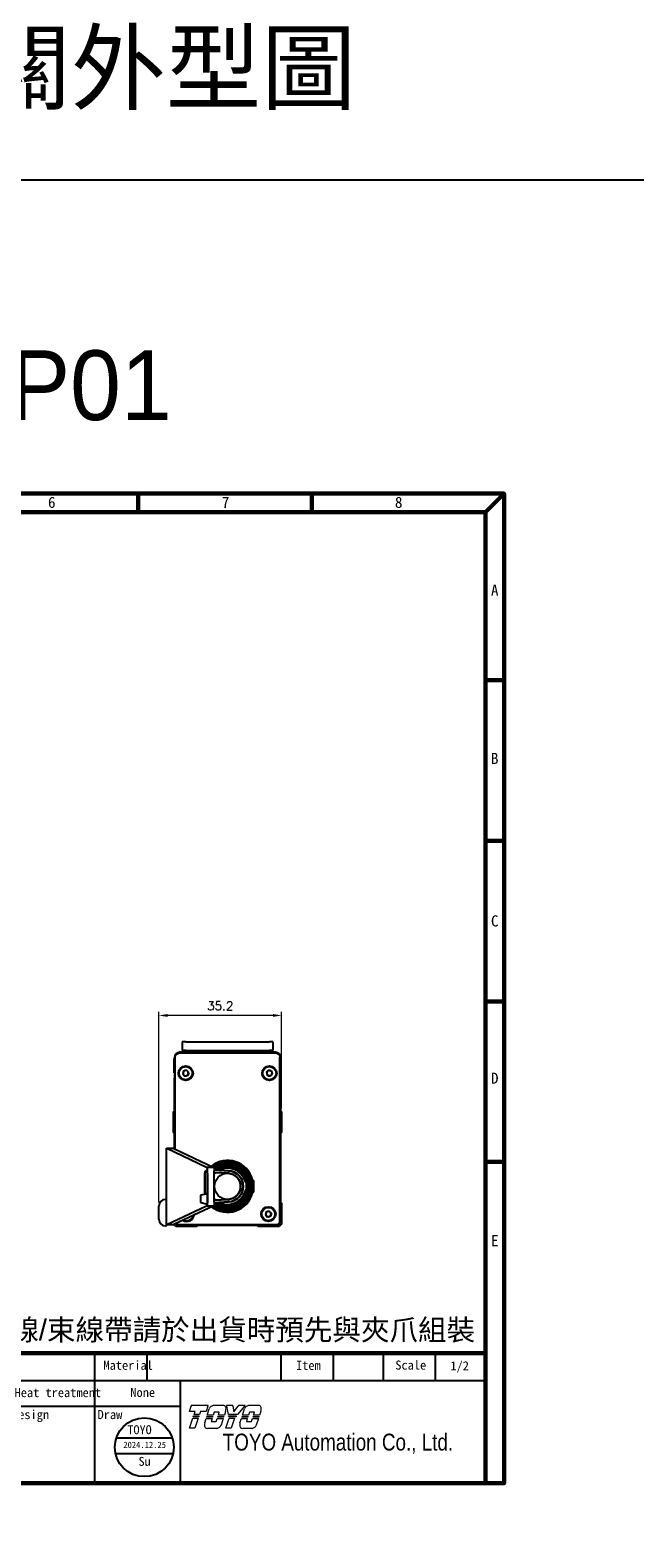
# Model space of a CAD drawing. Header units: inches. Extents: x 0 to 5655, y -2263 to 1330.
# Tile 221 of 231: x 4981 to 5154, y 124 to 556. Entities that reach past the tile are written whole.
import ezdxf
from ezdxf.enums import TextEntityAlignment as Align

# ---------------------------------------------------------------- set-up
doc = ezdxf.new("R2010")
doc.units = ezdxf.units.IN
doc.header["$MEASUREMENT"] = 0
doc.linetypes.add('SLD-實線', pattern=[0])
for name, color, linetype, lineweight in [('AM_0', 7, 'Continuous', 30), ('AM_5', 3, 'Continuous', 15), ('可見 (ISO)', 7, 'Continuous', 25)]:
    doc.layers.add(name, color=color, linetype=linetype, lineweight=lineweight)
doc.layers.add('BORDER', color=7, linetype='Continuous')
doc.layers.add('圖框', color=7, linetype='SLD-實線')
doc.styles.add('SEACAD_arial_ttf', font='arial.ttf', dxfattribs={"height": 0.2})
doc.styles.get("Standard").update_dxf_attribs({"font": 'arial.ttf'})
doc.styles.add('尺寸標註', font='romans.shx', dxfattribs={"bigfont": 'CHINESET.SHX'})
doc.styles.add('標題欄', font='txt')
doc.dimstyles.new('CNS1$0', dxfattribs={"dimtxt": 2.5, "dimasz": 2.5, "dimexe": 1, "dimexo": 1, "dimgap": 1.5, "dimtad": 1, "dimtoh": 1, "dimdec": 1, "dimdsep": 46, "dimtxsty": '尺寸標註', "dimcen": 0, "dimclrd": 2, "dimclre": 2, "dimclrt": 1, "dimadec": 0, "dimazin": 2, "dimtp": 0.1, "dimtm": 0.1, "dimtfac": 0.71, "dimtdec": 1, "dimtmove": 0, "dimatfit": 0, "dimfxl": 0, "dimlwd": 13, "dimlwe": 13, "dimarcsym": 0})

# ---------------------------------------------------------------- blocks, each defined once
blk = doc.blocks.new('A4-英文圖框-橫式')
at = {"layer": 'BORDER', "color": 123, "linetype": 'Continuous', "lineweight": 60, "ltscale": 25.4}
for p, q in [((2201.45, 183.5), (2201.45, 188.79)), ((2251.2, 183.5), (2251.2, 188.79)), ((2300.95, 183.5), (2300.95, 188.79)), ((2350.7, 183.5), (2350.7, 188.79)), ((2400.45, 183.5), (2400.45, 188.79)), ((2450.2, 183.5), (2450.2, 188.79)), ((2499.95, 183.5), (2499.95, 188.79)), ((2549.79, 183.5), (2555.09, 188.79)), ((2151.7, 183.5), (2549.79, 183.5)), ((2549.79, 183.5), (2549.79, -95.06)), ((2549.79, 135.31), (2555.09, 135.31)), ((2549.79, 89.23), (2555.09, 89.23)), ((2549.79, 43.16), (2555.09, 43.16)), ((2549.79, -2.91), (2555.09, -2.91)), ((2151.7, -57.78), (2549.79, -57.78))]:
    blk.add_line(p, q, dxfattribs=at)
at = {"layer": 'BORDER', "color": 60, "linetype": 'Continuous', "ltscale": 25.4}
for p, q in [((2166.7, -65.63), (2166.7, -57.78)), ((2255, -65.63), (2255, -57.78)), ((2275.1, -65.63), (2275.1, -57.78)), ((2364.21, -57.78), (2364.21, -95.06)), ((2388.73, -65.63), (2388.73, -57.78)), ((2437.78, -65.63), (2437.78, -57.78)), ((2452.78, -65.63), (2452.78, -57.78)), ((2491.17, -65.63), (2491.17, -57.78)), ((2506.17, -65.63), (2506.17, -57.78)), ((2520.48, -65.63), (2520.48, -57.78)), ((2535.48, -65.63), (2535.48, -57.78)), ((2151.7, -65.63), (2549.79, -65.63)), ((2155.17, -67.6), (2153.51, -70.48)), ((2155.17, -67.6), (2156.84, -70.48)), ((2158.28, -65.63), (2158.28, -95.06)), ((2220.31, -65.63), (2220.31, -95.06)), ((2236.88, -65.63), (2236.88, -95.06)), ((2255, -65.63), (2255, -95.06)), ((2278.15, -65.63), (2278.15, -72.99)), ((2291.22, -65.63), (2291.22, -80.35)), ((2305.82, -65.63), (2305.82, -72.99)), ((2315.82, -65.63), (2315.82, -72.99)), ((2325.82, -65.63), (2325.82, -72.99)), ((2335.82, -65.63), (2335.82, -72.99)), ((2345.82, -65.63), (2345.82, -72.99)), ((2355.82, -65.63), (2355.82, -72.99)), ((2364.21, -65.63), (2364.21, -95.06)), ((2364.22, -65.63), (2364.22, -72.99)), ((2364.22, -65.63), (2364.22, -72.99)), ((2388.73, -95.06), (2388.73, -65.63)), ((2413.26, -95.06), (2413.26, -65.63)), ((2437.78, -95.06), (2437.78, -65.63)), ((2462.31, -95.06), (2462.31, -65.63)), ((2151.7, -72.99), (2364.21, -72.99)), ((2153.51, -70.48), (2156.84, -70.48)), ((2266.98, -72.99), (2266.98, -80.35)), ((2315.96, -72.99), (2315.96, -80.35)), ((2328.19, -72.99), (2328.19, -80.35)), ((2364.21, -72.99), (2462.31, -72.99)), ((2151.7, -80.35), (2364.21, -80.35)), ((2264.44, -80.35), (2264.44, -87.7)), ((2315.96, -80.35), (2315.96, -87.7)), ((2328.19, -80.35), (2328.19, -87.7)), ((2364.21, -80.35), (2388.73, -80.35)), ((2151.7, -87.7), (2364.21, -87.7)), ((2264.44, -87.7), (2264.44, -95.06)), ((2321.74, -87.7), (2321.74, -95.06)), ((2332.11, -87.7), (2332.11, -95.06)), ((2364.21, -95.06), (2549.79, -95.06))]:
    blk.add_line(p, q, dxfattribs=at)
at = {"layer": 'BORDER', "color": 2, "linetype": 'Continuous', "ltscale": 25.4}
for p, q in [((2313.17, -67.68), (2310.88, -71.65)), ((2323.06, -67.68), (2320.77, -71.65)), ((2332.82, -67.68), (2330.53, -71.65)), ((2342.95, -67.68), (2340.66, -71.65)), ((2353.07, -67.68), (2350.78, -71.65)), ((2296.65, -71.76), (2295.82, -70.33)), ((2295.82, -70.33), (2297.47, -70.33)), ((2297.47, -70.33), (2296.65, -71.76)), ((2298.3, -71.76), (2297.47, -70.33)), ((2297.47, -70.33), (2299.12, -70.33)), ((2299.12, -70.33), (2298.3, -71.76)), ((2299.94, -71.76), (2299.12, -70.33)), ((2299.12, -70.33), (2300.77, -70.33)), ((2300.77, -70.33), (2299.94, -71.76)), ((2310.88, -71.65), (2310.05, -70.22)), ((2310.05, -70.22), (2311.7, -70.22)), ((2320.77, -71.65), (2319.94, -70.22)), ((2319.94, -70.22), (2321.59, -70.22)), ((2330.53, -71.65), (2329.7, -70.22)), ((2329.7, -70.22), (2331.35, -70.22)), ((2340.66, -71.65), (2339.84, -70.22)), ((2339.84, -70.22), (2341.48, -70.22)), ((2350.78, -71.65), (2349.96, -70.22)), ((2349.96, -70.22), (2351.61, -70.22)), ((2311.98, -79.13), (2311.16, -77.71)), ((2311.16, -77.71), (2312.8, -77.71)), ((2314.27, -75.17), (2311.98, -79.13))]:
    blk.add_line(p, q, dxfattribs=at)
at = {"layer": 'BORDER', "color": 4, "linetype": 'Continuous', "ltscale": 25.4}
for p, q in [((2374.82, -77.12), (2368.6, -77.12)), ((2371.71, -74.01), (2371.71, -80.23)), ((2375.39, -77.12), (2384.51, -77.12))]:
    blk.add_line(p, q, dxfattribs=at)
at = {"layer": 'BORDER', "color": 7, "linetype": 'Continuous', "ltscale": 25.4}
for p, q in [((2376.83, -76.06), (2383.16, -74.99)), ((2376.83, -76.06), (2376.83, -78.37)), ((2383.16, -74.99), (2383.16, -79.24)), ((2376.83, -78.37), (2383.16, -79.24))]:
    blk.add_line(p, q, dxfattribs=at)
at = {"layer": 'BORDER', "color": 123, "linetype": 'Continuous', "ltscale": 25.4}
for p, q in [((2145.01, -85.54), (2145.01, -95.06)), ((2145.01, -95.06), (2147.66, -95.06))]:
    blk.add_line(p, q, dxfattribs=at)
at = {"layer": 'BORDER', "color": 123, "linetype": 'Continuous', "lineweight": 60, "ltscale": 25.4}
blk.add_lwpolyline([(2151.7, 188.79), (2555.09, 188.79), (2555.09, -95.06), (2151.7, -95.06)], close=True, dxfattribs=at)
at = {"layer": 'BORDER', "color": 7, "linetype": 'Continuous', "ltscale": 25.4}
for radius in [2.13, 1.26]:
    blk.add_circle((2371.71, -77.12), radius, dxfattribs=at)
at = {"layer": 'BORDER', "color": 2, "linetype": 'Continuous', "ltscale": 25.4}
for centre, start, end in [((2359.2, -70.55), 39.8056, 162.5792), ((2361.14, -68.94), 219.8056, 342.5792)]:
    blk.add_arc(centre, 1.26, start, end, dxfattribs=at)
at = {"layer": '可見 (ISO)', "lineweight": 5}
for p, q in [((2464.86, -74.45), (2465.34, -72.94)), ((2465.42, -72.7), (2465.34, -72.94)), ((2465.42, -72.7), (2470.26, -72.7)), ((2470.18, -72.94), (2469.69, -74.45)), ((2470.18, -72.94), (2470.26, -72.7)), ((2471.8, -72.7), (2474.55, -72.7)), ((2475.55, -72.7), (2475.59, -72.94)), ((2475.55, -72.7), (2477.31, -72.7)), ((2476.04, -75.35), (2475.59, -72.94)), ((2477.34, -72.94), (2477.31, -72.7)), ((2477.34, -72.94), (2477.59, -74.57)), ((2477.59, -74.57), (2478.86, -72.94)), ((2480.66, -72.94), (2478.67, -75.35)), ((2479.05, -72.7), (2478.86, -72.94)), ((2479.05, -72.7), (2480.86, -72.7)), ((2480.66, -72.94), (2480.86, -72.7)), ((2481.92, -72.7), (2484.68, -72.7)), ((2466.49, -74.45), (2464.86, -74.45)), ((2464.9, -79.28), (2465.84, -76.38)), ((2465.84, -76.38), (2467.4, -76.38)), ((2465.99, -75.96), (2466.06, -75.75)), ((2467.55, -75.96), (2465.99, -75.96)), ((2466.06, -75.75), (2467.62, -75.75)), ((2466.2, -75.35), (2466.49, -74.45)), ((2467.77, -75.35), (2466.2, -75.35)), ((2467.4, -76.38), (2466.47, -79.28)), ((2467.62, -75.75), (2467.55, -75.96)), ((2468.06, -74.45), (2467.77, -75.35)), ((2469.69, -74.45), (2468.06, -74.45)), ((2469.25, -77.77), (2469.66, -76.5)), ((2469.66, -76.5), (2471.36, -76.5)), ((2469.79, -76.08), (2469.86, -75.88)), ((2471.49, -76.08), (2469.79, -76.08)), ((2469.86, -75.88), (2471.56, -75.88)), ((2469.97, -75.48), (2470.53, -73.73)), ((2471.69, -75.48), (2469.97, -75.48)), ((2471.36, -76.5), (2471.09, -77.31)), ((2471.09, -77.31), (2472.57, -77.31)), ((2471.56, -75.88), (2471.49, -76.08)), ((2471.95, -74.66), (2471.69, -75.48)), ((2473.43, -74.66), (2471.95, -74.66)), ((2472.57, -77.31), (2472.83, -76.5)), ((2472.83, -76.5), (2474.53, -76.5)), ((2472.99, -76.08), (2473.06, -75.88)), ((2474.69, -76.08), (2472.99, -76.08)), ((2473.06, -75.88), (2474.76, -75.88)), ((2473.17, -75.48), (2473.43, -74.66)), ((2474.89, -75.48), (2473.17, -75.48)), ((2474.53, -76.5), (2473.94, -78.35)), ((2474.76, -75.88), (2474.69, -76.08)), ((2475.2, -74.5), (2474.89, -75.48)), ((2475.3, -79.28), (2476.23, -76.38)), ((2478.67, -75.35), (2476.04, -75.35)), ((2476.16, -75.96), (2476.12, -75.75)), ((2476.12, -75.75), (2478.35, -75.75)), ((2478.18, -75.96), (2476.16, -75.96)), ((2476.23, -76.38), (2477.8, -76.38)), ((2477.8, -76.38), (2476.87, -79.28)), ((2478.35, -75.75), (2478.18, -75.96)), ((2479.37, -77.77), (2479.78, -76.5)), ((2479.78, -76.5), (2481.48, -76.5)), ((2479.92, -76.08), (2479.98, -75.88)), ((2481.61, -76.08), (2479.92, -76.08)), ((2479.98, -75.88), (2481.68, -75.88)), ((2480.09, -75.48), (2480.65, -73.73)), ((2481.81, -75.48), (2480.09, -75.48)), ((2481.48, -76.5), (2481.22, -77.31)), ((2481.22, -77.31), (2482.69, -77.31)), ((2481.68, -75.88), (2481.61, -76.08)), ((2482.08, -74.66), (2481.81, -75.48)), ((2483.55, -74.66), (2482.08, -74.66)), ((2482.69, -77.31), (2482.95, -76.5)), ((2482.95, -76.5), (2484.65, -76.5)), ((2483.11, -76.08), (2483.18, -75.88)), ((2484.81, -76.08), (2483.11, -76.08)), ((2483.18, -75.88), (2484.88, -75.88)), ((2483.29, -75.48), (2483.55, -74.66)), ((2485.01, -75.48), (2483.29, -75.48)), ((2484.65, -76.5), (2484.06, -78.35)), ((2484.88, -75.88), (2484.81, -76.08)), ((2485.33, -74.5), (2485.01, -75.48)), ((2466.47, -79.28), (2464.9, -79.28)), ((2472.78, -79.33), (2470.03, -79.33)), ((2476.87, -79.28), (2475.3, -79.28)), ((2482.91, -79.33), (2480.15, -79.33))]:
    blk.add_line(p, q, dxfattribs=at)
for centre, radius, start, end in [((2471.99, -74.24), 1.55, 123.3001, 160.8894), ((2474.52, -73.55), 0.85, 349.7215, 45.5037), ((2482.12, -74.24), 1.55, 123.3001, 160.8894), ((2484.64, -73.55), 0.85, 349.7215, 45.5037), ((2474.81, -78.7), 5.64, 170.4732, 176.6243), ((2469.75, -73.08), 5.64, 345.4024, 353.6243), ((2484.93, -78.7), 5.64, 170.4732, 176.6243), ((2479.87, -73.08), 5.64, 345.4024, 353.6243), ((2470.02, -78.48), 0.85, 172.7215, 270.3361), ((2472.48, -77.8), 1.55, 281.1769, 339.4117), ((2480.15, -78.48), 0.85, 172.7215, 270.3361), ((2482.61, -77.8), 1.55, 281.1769, 339.4117)]:
    blk.add_arc(centre, radius, start, end, dxfattribs=at)
for points, knots in [([(2471.14, -72.94), (2471.22, -72.89), (2471.31, -72.84), (2471.53, -72.75), (2471.66, -72.72), (2471.8, -72.7)], [0.7632588, 0.7632588, 0.7632588, 0.7632588, 0.8183582, 0.8183582, 0.8969132, 0.8969132, 0.8969132, 0.8969132]), ([(2475.11, -72.94), (2475.04, -72.87), (2474.94, -72.81), (2474.75, -72.73), (2474.65, -72.71), (2474.55, -72.7)], [0.3846511, 0.3846511, 0.3846511, 0.3846511, 0.4469665, 0.4469665, 0.5029651, 0.5029651, 0.5029651, 0.5029651]), ([(2481.26, -72.94), (2481.34, -72.89), (2481.43, -72.84), (2481.65, -72.75), (2481.79, -72.72), (2481.92, -72.7)], [0.7632591, 0.7632591, 0.7632591, 0.7632591, 0.8183584, 0.8183584, 0.8969135, 0.8969135, 0.8969135, 0.8969135]), ([(2485.23, -72.94), (2485.16, -72.87), (2485.06, -72.81), (2484.87, -72.73), (2484.77, -72.71), (2484.68, -72.7)], [0.3846512, 0.3846512, 0.3846512, 0.3846512, 0.4469719, 0.4469719, 0.5029651, 0.5029651, 0.5029651, 0.5029651])]:
    blk.add_open_spline(points, degree=3, knots=knots, dxfattribs=at)
at = {"color": 60, "style": '標題欄'}
for s, p in [('1', (2175.64, 184.72)), ('2', (2225.41, 184.72)), ('3', (2275.22, 184.72)), ('4', (2324.76, 184.72)), ('5', (2374.61, 184.72)), ('6', (2424.32, 184.72)), ('7', (2474.15, 184.72)), ('8', (2523.79, 184.72)), ('A', (2551.33, 159.51)), ('B', (2551.33, 111.26)), ('C', (2551.33, 64.66)), ('D', (2551.33, 19.54)), ('E', (2551.33, -27.06))]:
    blk.add_text(s, height=3.18, dxfattribs=at).set_placement(p)
at = {"color": 3, "style": '標題欄'}
for s, p in [('7', (2474.15, 184.72)), ('A', (2551.33, 159.51)), ('B', (2551.33, 111.26)), ('C', (2551.33, 64.66)), ('D', (2551.33, 19.54)), ('E', (2551.33, -27.06))]:
    blk.add_text(s, height=3.18, dxfattribs=at).set_placement(p)
at = {"layer": 'BORDER', "color": 7, "linetype": 'Continuous', "ltscale": 25.4, "style": 'SEACAD_arial_ttf', "width": 0.8}
blk.add_text('TOYO Automation Co., Ltd.', height=4.8353, dxfattribs=at).set_placement((2474.42, -80.83), align=Align.TOP_LEFT)
at = {"layer": '圖框', "style": '標題欄'}
for s, height, p in [('Product', 2.605, (2153.34, -59.85)), ('Specification', 2.6053, (2255.83, -60.09)), ('Part number', 2.6053, (2368.46, -59.91)), (' Material', 2.605, (2438.46, -59.91)), ('Item', 2.605, (2495.44, -59.94)), ('Scale', 2.605, (2523.91, -59.86)), ('Modification', 2.6053, (2178.41, -67.5)), ('Date', 2.605, (2224.93, -67.39)), ('Modified by', 2.6053, (2236.78, -67.84)), ('Unmarked', 1.824, (2256.11, -66.79)), ('Surface', 1.377, (2278.84, -66.96)), ('G', 1.82, (2297.75, -67.35)), ('0.8', 1.824, (2308.88, -67.24)), ('1.2', 1.824, (2318.77, -67.24)), ('1.6', 1.824, (2328.53, -67.24)), ('3.2', 1.824, (2338.81, -67.24)), ('6.3', 1.824, (2348.61, -67.24)), ('Surface', 2.605, (2368.64, -66.07)), ('Heat treatment', 2.6053, (2414.74, -67.75)), ('General tolerance：', 1.8237, (2256.11, -70.24)), ('Roughness(Ra)', 1.377, (2278.84, -69.44)), ('treatment', 2.605, (2368.64, -69.6)), ('1', 2.61, (2154.01, -74.74)), ('standards', 1.824, (2255.52, -77.01)), ('Common', 1.824, (2255.52, -73.98)), ('Unmarked corner rounding: R0.5', 1.2273, (2267.85, -77.03)), ('Unmarked chamfer :C0.5', 1.2273, (2267.87, -74.6)), ('surface roughness :', 1.5965, (2291.45, -76.81)), ('Unmarked', 1.596, (2291.45, -74.18)), ('6.3', 1.824, (2310.42, -74.74)), ('parts', 1.824, (2317.04, -77.12)), ('Processed', 1.824, (2317.04, -74.04)), ('Vernier tolerance  300 lower %%P0.1', 1.8237, (2329.1, -74.41)), ('300~600%%P 0.15  600~1000%%P 0.2', 1.8237, (2329.1, -77.45)), ('Audit', 2.605, (2389.49, -74.05)), ('Design', 2.605, (2414.01, -74.05)), ('Draw', 2.605, (2438.54, -74.05)), ('Stamping', 1.614, (2255.3, -82.23)), ('Vernier tolerance 6 lower %%P0.3  6~30%%P0.5  30~120%%P0.8', 1.6062, (2265.15, -82.07)), ('Stamping part', 1.4514, (2316.36, -81.99)), ('Vernier tolerance  t=0.6~5%%P0.1', 1.8237, (2328.96, -81.48)), ('2', 2.61, (2154.01, -83.35)), (' part', 1.614, (2256.6, -84.6)), ('120~400%%P1.2  400~1000%%P2  1000~2000%%P3', 1.6062, (2265, -84.87)), ('laser cutting', 1.4514, (2316.61, -84.12)), ('t=6~10%%P0.15 t=10 up %%P0.2', 1.8237, (2328.87, -84.76)), ('Unit : mm', 2.605, (2368.45, -85.94)), ('3', 2.61, (2154.01, -90.71)), ('Aluminum', 1.39, (2255.52, -89.35)), ('Vernier tolerance 10 lower %%P0.2  10~25%%P0.25  25~38%%P0.3', 1.7169, (2265.25, -89.01)), ('Welding', 1.824, (2322.95, -89.17)), ('Vernier tolerance 300 lower %%P0.5  ', 1.6654, (2333.05, -89.26)), ('extrusion', 1.39, (2255.52, -91.81)), ('38~50%%P0.5  50~100%%P0.6  100~180%%P0.8  180 up %%P1.0', 1.7169, (2265.25, -91.86)), ('parts', 1.824, (2322.95, -92.06)), ('300~600%%P0.7   600~1000%%P1.0', 1.6654, (2333.19, -91.93))]:
    blk.add_text(s, height=height, dxfattribs=at).set_placement(p, align=Align.TOP_LEFT)
blk = doc.blocks.new('*D759')
at = {"layer": 'AM_5', "color": 2, "lineweight": 13}
for p, q in [((5017.51, 219.82), (5017.51, 274.48)), ((5050.21, 273.48), (5020.01, 273.48)), ((5052.71, 246.87), (5052.71, 274.48))]:
    blk.add_line(p, q, dxfattribs=at)
at = {"layer": 'AM_5', "color": 2}
for points in [[(5020.01, 273.9), (5020.01, 273.07), (5017.51, 273.48)], [(5050.21, 273.9), (5050.21, 273.07), (5052.71, 273.48)]]:
    blk.add_solid(points, dxfattribs=at)
at = {"layer": 'Defpoints', "color": 0}
for p in [(5017.51, 273.48), (5052.71, 245.87), (5017.51, 218.82)]:
    blk.add_point(p, dxfattribs=at)
at = {"layer": 'AM_5', "color": 1, "insert": (5035.11, 276.23), "char_height": 2.5, "attachment_point": 5, "style": '尺寸標註'}
blk.add_mtext('35.2', dxfattribs=at)

msp = doc.modelspace()

# ---------------------------------------------------------------- linework, layer by layer
for p, q in [((5029.413, 221.691), (5029.413, 220.091)), ((5029.654, 221.985), (5031.054, 222.33)), ((5031.413, 222.036), (5031.413, 219.746)), ((5031.413, 221.993), (5031.413, 219.789)), ((5029.629, 219.803), (5031.029, 219.458))]:
    msp.add_line(p, q)
at = {"color": 1}
for p, q in [((5005.359, 152.316), (5021.329, 152.316)), ((5005.105, 147.855), (5021.583, 147.855))]:
    msp.add_line(p, q, dxfattribs=at)
at = {"color": 2}
msp.add_lwpolyline([(4653.092, 513.153), (5654.873, 513.153), (5654.873, -1252.268), (4653.092, -1252.268)], close=True, dxfattribs=at)
at = {"color": 1}
msp.add_circle((5013.344, 149.624), 8.427, dxfattribs=at)
for centre, start, end in [((5029.713, 221.691), 101.30993, 180), ((5031.113, 222.036), 0, 101.30993), ((5029.713, 220.091), 180, 253.67936), ((5031.113, 219.746), 253.67936, 0)]:
    msp.add_arc(centre, 0.3, start, end)
at = {"layer": 'AM_0'}
for p, q in [((5030.694, 222.241), (5030.694, 228.166)), ((5031.414, 220.766), (5031.414, 228.166)), ((5033.421, 229.179), (5033.413, 229.179)), ((5037.436, 228.209), (5033.417, 228.461)), ((5037.481, 228.927), (5033.439, 229.178)), ((5033.413, 220.473), (5037.438, 220.723)), ((5031.413, 220.466), (5031.414, 220.466)), ((5031.414, 219.746), (5031.413, 219.746)), ((5033.457, 219.754), (5037.483, 220.005))]:
    msp.add_line(p, q, dxfattribs=at)
for centre, radius, start, end in [((5031.714, 228.166), 1.02, 107.10464, 180), ((5033.398, 228.161), 0.3, 86.43146, 87.07995), ((5033.421, 228.879), 0.3, 86.46463, 89.91868), ((5037.205, 224.466), 3.75, 273.56049, 86.46463), ((5037.205, 224.466), 4.47, 273.56049, 86.46463), ((5033.363, 220.058), 0.318, 279.0694, 287.16259)]:
    msp.add_arc(centre, radius, start, end, dxfattribs=at)
at = {"layer": '可見 (ISO)'}
for p, q in [((5024.205, 265.916), (5024.205, 263.416)), ((5025.205, 265.916), (5024.205, 265.916)), ((5025.205, 265.916), (5049.205, 265.916)), ((5050.205, 265.916), (5049.205, 265.916)), ((5050.205, 265.916), (5050.205, 263.416)), ((5021.805, 260.816), (5021.805, 257.016)), ((5022.005, 260.816), (5021.805, 260.816)), ((5022.005, 257.416), (5022.005, 261.416)), ((5022.188, 235.154), (5022.188, 261.483)), ((5050.905, 262.916), (5023.505, 262.916)), ((5025.205, 263.416), (5024.205, 263.416)), ((5025.205, 263.416), (5049.205, 263.416)), ((5026.205, 262.916), (5026.205, 263.416)), ((5031.155, 262.916), (5031.155, 263.416)), ((5043.255, 263.416), (5043.255, 262.916)), ((5048.205, 262.916), (5048.205, 263.416)), ((5050.205, 263.416), (5049.205, 263.416)), ((5052.222, 213.899), (5052.222, 261.483)), ((5052.405, 261.416), (5052.405, 257.416)), ((5052.405, 260.816), (5052.605, 260.816)), ((5052.605, 257.016), (5052.605, 260.816)), ((5022.005, 257.016), (5021.805, 257.016)), ((5022.005, 257.416), (5022.005, 255.916)), ((5022.188, 255.916), (5022.005, 255.916)), ((5022.005, 255.616), (5022.188, 255.799)), ((5022.005, 246.166), (5022.005, 255.616)), ((5023.069, 256.416), (5023.069, 256.416)), ((5023.505, 255.526), (5023.505, 255.526)), ((5024.599, 257.57), (5024.335, 256.718)), ((5024.335, 256.718), (5024.941, 256.064)), ((5024.599, 257.57), (5025.469, 257.768)), ((5025.811, 256.262), (5024.941, 256.064)), ((5026.075, 257.114), (5025.469, 257.768)), ((5026.075, 257.114), (5025.811, 256.262)), ((5048.352, 257.178), (5049.006, 257.786)), ((5048.352, 257.178), (5048.552, 256.309)), ((5049.404, 256.046), (5048.552, 256.309)), ((5049.006, 257.786), (5049.859, 257.523)), ((5049.404, 256.046), (5050.058, 256.654)), ((5050.058, 256.654), (5049.859, 257.523)), ((5051.158, 255.916), (5051.158, 255.916)), ((5052.405, 255.916), (5052.222, 255.916)), ((5052.222, 255.799), (5052.405, 255.616)), ((5052.405, 255.916), (5052.405, 257.416)), ((5052.405, 257.016), (5052.605, 257.016)), ((5052.405, 255.616), (5052.405, 246.166)), ((5021.705, 245.866), (5022.005, 246.166)), ((5021.705, 239.866), (5021.705, 245.866)), ((5052.405, 246.166), (5052.705, 245.866)), ((5052.705, 245.866), (5052.705, 239.866)), ((5022.005, 239.566), (5021.705, 239.866)), ((5022.005, 235.241), (5022.005, 239.566)), ((5052.705, 239.866), (5052.405, 239.566)), ((5052.405, 239.566), (5052.405, 219.913)), ((5019.705, 213.416), (5019.705, 235.416)), ((5019.705, 235.416), (5021.705, 235.416)), ((5031.206, 229.916), (5019.841, 235.285)), ((5021.773, 235.35), (5033.277, 229.916)), ((5031.345, 229.916), (5031.206, 229.916)), ((5031.413, 229.916), (5031.345, 229.916)), ((5031.413, 228.916), (5031.413, 229.916)), ((5033.413, 229.916), (5031.413, 229.916)), ((5033.413, 229.916), (5033.413, 228.916)), ((5031.413, 219.916), (5031.413, 228.916)), ((5033.413, 219.916), (5033.413, 228.916)), ((5044.034, 226.366), (5044.12, 226.366)), ((5044.62, 225.866), (5044.62, 225.934)), ((5044.62, 225.866), (5044.62, 223.066)), ((5019.405, 220.716), (5019.705, 220.716)), ((5044.12, 222.566), (5044.034, 222.566)), ((5044.62, 223.066), (5044.62, 223.066)), ((5044.62, 222.998), (5044.62, 222.998)), ((5017.505, 215.016), (5017.505, 218.816)), ((5019.841, 213.547), (5031.206, 218.916)), ((5033.277, 218.916), (5021.773, 213.482)), ((5031.206, 218.916), (5031.345, 218.916)), ((5031.345, 218.916), (5031.413, 218.916)), ((5031.413, 218.916), (5031.413, 219.916)), ((5031.413, 218.916), (5033.413, 218.916)), ((5033.413, 219.916), (5033.413, 218.916)), ((5048.267, 217.14), (5048.046, 216.276)), ((5048.046, 216.276), (5048.684, 215.652)), ((5048.267, 217.14), (5049.126, 217.38)), ((5049.764, 216.756), (5049.126, 217.38)), ((5049.764, 216.756), (5049.543, 215.892)), ((5052.405, 219.913), (5052.705, 219.613)), ((5052.705, 219.613), (5052.705, 213.613)), ((5019.405, 213.116), (5019.705, 213.116)), ((5021.705, 213.416), (5019.705, 213.416)), ((5019.705, 213.116), (5019.705, 213.416)), ((5022.402, 212.916), (5021.816, 213.502)), ((5028.402, 212.916), (5022.402, 212.916)), ((5027.424, 215.408), (5027.423, 215.408)), ((5028.702, 213.216), (5028.402, 212.916)), ((5045.708, 213.216), (5028.702, 213.216)), ((5046.008, 212.916), (5045.708, 213.216)), ((5052.008, 212.916), (5046.008, 212.916)), ((5049.543, 215.892), (5048.684, 215.652)), ((5052.705, 213.613), (5052.008, 212.916))]:
    msp.add_line(p, q, dxfattribs=at)
for centre, radius in [((5025.205, 256.916), 2.1), ((5025.205, 256.916), 1.9), ((5049.205, 256.916), 2.1), ((5049.205, 256.916), 1.9), ((5037.205, 224.466), 3.75), ((5048.905, 216.516), 2.1), ((5048.905, 216.516), 1.9)]:
    msp.add_circle(centre, radius, dxfattribs=at)
for centre, radius, start, end in [((5023.505, 261.416), 1.5, 90, 180), ((5050.905, 261.416), 1.5, 0, 90), ((5025.205, 256.916), 0.772, 162.81459, 222.81459), ((5025.205, 256.916), 0.772, 102.81459, 162.81459), ((5025.205, 256.916), 0.772, 222.81459, 282.81459), ((5025.205, 256.916), 0.772, 42.81459, 102.81459), ((5025.205, 256.916), 0.772, 282.81459, 342.81459), ((5025.205, 256.916), 0.772, 342.81459, 42.81459), ((5049.205, 256.916), 0.772, 132.89512, 192.89512), ((5049.205, 256.916), 0.772, 192.89512, 252.89512), ((5049.205, 256.916), 0.772, 72.89512, 132.89512), ((5049.205, 256.916), 0.772, 252.89512, 312.89512), ((5049.205, 256.916), 0.773, 12.89512, 72.89512), ((5049.205, 256.916), 0.772, 312.89512, 12.89512), ((5025.205, 253.416), 1.9, 55.59906, 55.59976), ((5049.205, 253.416), 1.9, 55.96358, 55.96418), ((5037.205, 224.466), 7.415, 14.84684, 128.71886), ((5037.205, 224.466), 7.088, 233.40206, 127.42345), ((5037.205, 224.466), 6.996, 233.80424, 127.03515), ((5037.205, 224.466), 6.905, 234.21872, 126.63509), ((5037.205, 224.466), 6.813, 234.64608, 126.2227), ((5037.205, 224.466), 6.721, 235.65555, 125.79737), ((5037.205, 224.466), 6.629, 235.112, 124.888), ((5037.205, 224.466), 6.538, 234.54941, 125.45059), ((5037.205, 224.466), 6.446, 233.96668, 126.03332), ((5037.205, 224.466), 6.354, 233.36258, 126.63742), ((5037.205, 224.466), 6.262, 232.7358, 127.2642), ((5037.205, 224.466), 6.171, 232.08488, 127.91512), ((5037.205, 224.466), 6.079, 231.40823, 128.59177), ((5037.205, 224.466), 5.907, 232.74226, 127.26843), ((5037.205, 224.466), 5.55, 21.37565, 122.80178), ((5037.205, 224.466), 5.183, 23.03684, 116.86093), ((5037.205, 224.466), 5.183, 130.07151, 137.01954), ((5044.12, 225.866), 0.5, 0, 90), ((5019.405, 218.816), 1.9, 90, 180), ((5037.205, 224.466), 7.415, 232.06105, 345.15316), ((5037.205, 224.466), 5.183, 222.98046, 229.90517), ((5037.205, 224.466), 5.55, 237.2089, 338.62435), ((5037.205, 224.466), 5.183, 243.14975, 336.96316), ((5044.12, 223.066), 0.5, 270, 0), ((5048.905, 216.516), 0.772, 165.63629, 225.63629), ((5048.905, 216.516), 0.772, 105.63629, 165.63629), ((5048.905, 216.516), 0.772, 45.63629, 105.63629), ((5048.905, 216.516), 0.772, 285.63629, 345.63629), ((5048.905, 216.516), 0.772, 345.63629, 45.63629), ((5019.405, 215.016), 1.9, 180, 270), ((5025.505, 216.516), 2.1, 238.47972, 352.09353), ((5025.505, 216.516), 1.9, 242.52195, 348.0513), ((5048.905, 216.516), 0.772, 225.63629, 285.63629)]:
    msp.add_arc(centre, radius, start, end, dxfattribs=at)
for centre, major_axis, ratio, start_param, end_param in [((5023.436, 262.235), (-0.001, 0.5), 0.1513074, 6.2655287, 6.2831854), ((5050.974, 262.235), (0.001, 0.5), 0.1513074, 0, 0.0176566), ((5023.705, 235.416), (-4, 0), 0.1265825, 0, 0.2617994), ((5023.705, 235.416), (2, 0), 0.1265825, 3.1415927, 3.403392), ((5023.705, 213.416), (4, 0), 0.1265825, 2.8797933, 3.1415927), ((5023.705, 213.416), (-2, 0), 0.1265825, 6.0213859, 6.2831853), ((5022.688, 213.399), (-0.5, 0.5), 0.0174471, 0.790835, 0.9648222), ((5051.722, 213.399), (-0.5, -0.5), 0.0174524, 2.1768004, 3.1241367)]:
    msp.add_ellipse(centre, major_axis=major_axis, ratio=ratio, start_param=start_param, end_param=end_param, dxfattribs=at)
for points, knots in [([(5022.188, 261.483), (5022.188, 261.615), (5022.21, 261.749), (5022.293, 262.003), (5022.358, 262.127), (5022.459, 262.262), (5022.48, 262.288), (5022.569, 262.388), (5022.646, 262.456), (5022.841, 262.591), (5022.967, 262.651), (5023.207, 262.719), (5023.321, 262.735), (5023.435, 262.735)], [0, 0, 0, 0, 0.03967403, 0.03967403, 0.08037187, 0.08037187, 0.09040879, 0.09040879, 0.12071236, 0.12071236, 0.16174628, 0.16174628, 0.19585055, 0.19585055, 0.19585055, 0.19585055]), ([(5023.436, 262.735), (5027.99, 262.747), (5032.598, 262.753), (5041.812, 262.753), (5046.42, 262.747), (5050.974, 262.735)], [6.13129396, 6.13129396, 6.13129396, 6.13129396, 6.28318531, 6.28318531, 6.43507665, 6.43507665, 6.43507665, 6.43507665]), ([(5050.975, 262.735), (5051.108, 262.735), (5051.241, 262.712), (5051.496, 262.628), (5051.62, 262.562), (5051.782, 262.439), (5051.832, 262.394), (5051.901, 262.32), (5051.924, 262.295), (5052.009, 262.189), (5052.063, 262.101), (5052.164, 261.884), (5052.201, 261.748), (5052.22, 261.569), (5052.222, 261.526), (5052.222, 261.483)], [0, 0, 0, 0, 0.0398175, 0.0398175, 0.08085012, 0.08085012, 0.1010636, 0.1010636, 0.1112045, 0.1112045, 0.14182092, 0.14182092, 0.18303135, 0.18303135, 0.19591746, 0.19591746, 0.19591746, 0.19591746]), ([(5033.904, 229.149), (5034.081, 229.275), (5034.265, 229.39), (5034.695, 229.626), (5034.946, 229.741), (5035.204, 229.837)], [1.23813157, 1.23813157, 1.23813157, 1.23813157, 1.30288465, 1.30288465, 1.38533107, 1.38533107, 1.38533107, 1.38533107]), ([(5034.523, 229.111), (5034.6, 229.156), (5034.678, 229.199), (5034.902, 229.313), (5035.049, 229.381), (5035.199, 229.442)], [1.192914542, 1.192914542, 1.192914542, 1.192914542, 1.219619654, 1.219619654, 1.268169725, 1.268169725, 1.268169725, 1.268169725]), ([(5035.198, 229.441), (5035.198, 229.441), (5035.198, 229.441), (5035.2, 229.442), (5035.202, 229.443), (5035.206, 229.444), (5035.209, 229.445), (5035.217, 229.449), (5035.224, 229.452), (5035.329, 229.493), (5035.429, 229.53), (5035.604, 229.593), (5035.682, 229.619), (5035.816, 229.663), (5035.873, 229.682), (5035.955, 229.709), (5035.985, 229.719), (5036.022, 229.733), (5036.033, 229.737), (5036.044, 229.742), (5036.046, 229.743), (5036.046, 229.743)], [0, 0, 0, 0, 0.00002768, 0.00002768, 0.00061827, 0.00061827, 0.00140572, 0.00140572, 0.00350568, 0.00350568, 0.03532519, 0.03532519, 0.06290227, 0.06290227, 0.08784229, 0.08784229, 0.1064064, 0.1064064, 0.1180308, 0.1180308, 0.12492241, 0.12492241, 0.12492241, 0.12492241]), ([(5035.199, 229.442), (5035.304, 229.484), (5035.411, 229.524), (5035.612, 229.596), (5035.709, 229.628), (5035.869, 229.681), (5035.935, 229.702), (5036.001, 229.725), (5036.017, 229.731), (5036.038, 229.739), (5036.046, 229.743), (5036.046, 229.743)], [0, 0, 0, 0, 0.03395915, 0.03395915, 0.06801761, 0.06801761, 0.09955199, 0.09955199, 0.11263043, 0.11263043, 0.1238885, 0.1238885, 0.1238885, 0.1238885]), ([(5035.204, 229.837), (5035.307, 229.876), (5035.413, 229.912), (5035.611, 229.978), (5035.707, 230.008), (5035.866, 230.058), (5035.932, 230.078), (5035.999, 230.1), (5036.016, 230.106), (5036.039, 230.114), (5036.046, 230.117), (5036.048, 230.118), (5036.049, 230.118), (5036.049, 230.118)], [0, 0, 0, 0, 0.03311401, 0.03311401, 0.06655553, 0.06655553, 0.09789655, 0.09789655, 0.11100926, 0.11100926, 0.12208951, 0.12208951, 0.12377459, 0.12377459, 0.12377459, 0.12377459]), ([(5038.363, 230.117), (5038.363, 230.117), (5038.363, 230.117), (5038.363, 230.117), (5038.366, 230.116), (5038.378, 230.111), (5038.391, 230.106), (5038.431, 230.093), (5038.463, 230.083), (5038.548, 230.056), (5038.607, 230.038), (5038.745, 229.995), (5038.827, 229.969), (5039.007, 229.909), (5039.108, 229.874), (5039.206, 229.837)], [0.03021819, 0.03021819, 0.03021819, 0.03021819, 0.03034282, 0.03034282, 0.03788509, 0.03788509, 0.05032624, 0.05032624, 0.06910226, 0.06910226, 0.09394826, 0.09394826, 0.12232446, 0.12232446, 0.15393677, 0.15393677, 0.15393677, 0.15393677]), ([(5038.365, 229.742), (5038.365, 229.742), (5038.365, 229.742), (5038.365, 229.742), (5038.368, 229.74), (5038.381, 229.735), (5038.394, 229.73), (5038.435, 229.715), (5038.468, 229.705), (5038.554, 229.676), (5038.614, 229.657), (5038.753, 229.611), (5038.835, 229.583), (5039.014, 229.519), (5039.114, 229.481), (5039.211, 229.442)], [0.02990192, 0.02990192, 0.02990192, 0.02990192, 0.0302413, 0.0302413, 0.03787861, 0.03787861, 0.05048967, 0.05048967, 0.06940162, 0.06940162, 0.09437954, 0.09437954, 0.12291581, 0.12291581, 0.15450194, 0.15450194, 0.15450194, 0.15450194]), ([(5039.206, 229.837), (5039.782, 229.622), (5040.33, 229.309), (5041.291, 228.53), (5041.715, 228.053), (5042.378, 227.002), (5042.627, 226.415), (5042.918, 225.207), (5042.965, 224.571), (5042.853, 223.334), (5042.694, 222.716), (5042.192, 221.58), (5041.842, 221.046), (5041.002, 220.131), (5040.5, 219.737), (5039.715, 219.306), (5039.464, 219.191), (5039.206, 219.095)], [0, 0, 0, 0, 0.1845264, 0.1845264, 0.3709825, 0.3709825, 0.5573499, 0.5573499, 0.7437124, 0.7437124, 0.9300775, 0.9300775, 1.1164632, 1.1164632, 1.3028846, 1.3028846, 1.3853311, 1.3853311, 1.3853311, 1.3853311]), ([(5039.211, 229.442), (5039.745, 229.226), (5040.25, 228.919), (5041.129, 228.166), (5041.514, 227.71), (5042.108, 226.71), (5042.326, 226.154), (5042.569, 225.017), (5042.597, 224.42), (5042.462, 223.265), (5042.297, 222.691), (5041.799, 221.641), (5041.458, 221.15), (5040.649, 220.314), (5040.17, 219.959), (5039.509, 219.619), (5039.361, 219.551), (5039.211, 219.49)], [0, 0, 0, 0, 0.1727717, 0.1727717, 0.3472748, 0.3472748, 0.521718, 0.521718, 0.6961694, 0.6961694, 0.8706306, 0.8706306, 1.0451117, 1.0451117, 1.2196197, 1.2196197, 1.2681697, 1.2681697, 1.2681697, 1.2681697]), ([(5042.126, 226.108), (5042.154, 226.03), (5042.18, 225.957), (5042.229, 225.813), (5042.251, 225.745), (5042.275, 225.676), (5042.282, 225.659), (5042.291, 225.636), (5042.294, 225.629), (5042.295, 225.626), (5042.295, 225.626), (5042.295, 225.626)], [0.042433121, 0.042433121, 0.042433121, 0.042433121, 0.069091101, 0.069091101, 0.100980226, 0.100980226, 0.114155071, 0.114155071, 0.125294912, 0.125294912, 0.12724438, 0.12724438, 0.12724438, 0.12724438]), ([(5042.373, 226.489), (5042.414, 226.385), (5042.453, 226.278), (5042.522, 226.077), (5042.554, 225.979), (5042.606, 225.816), (5042.628, 225.748), (5042.651, 225.678), (5042.657, 225.66), (5042.666, 225.636), (5042.67, 225.627), (5042.671, 225.624), (5042.672, 225.624), (5042.672, 225.624)], [0, 0, 0, 0, 0.03352976, 0.03352976, 0.06740512, 0.06740512, 0.09907732, 0.09907732, 0.1122867, 0.1122867, 0.12364629, 0.12364629, 0.12626802, 0.12626802, 0.12626802, 0.12626802]), ([(5044.12, 226.366), (5044.202, 226.366), (5044.264, 226.366), (5044.307, 226.366), (5044.35, 226.366), (5044.372, 226.366), (5044.372, 226.366), (5044.372, 226.366), (5044.372, 226.366), (5044.372, 226.366)], [0, 0, 0, 0, 0.00042034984, 0.00042034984, 0.00042034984, 0.00084069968, 0.00084069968, 0.00084069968, 0.00084185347, 0.00084185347, 0.00084185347, 0.00084185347]), ([(5044.372, 226.366), (5044.419, 226.339), (5044.462, 226.304), (5044.521, 226.235), (5044.542, 226.205), (5044.586, 226.124), (5044.604, 226.071), (5044.618, 225.99), (5044.62, 225.962), (5044.62, 225.934)], [0, 0, 0, 0, 0.016163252, 0.016163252, 0.027193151, 0.027193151, 0.043604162, 0.043604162, 0.051899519, 0.051899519, 0.051899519, 0.051899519]), ([(5042.295, 223.305), (5042.295, 223.305), (5042.295, 223.305), (5042.294, 223.305), (5042.293, 223.301), (5042.287, 223.288), (5042.282, 223.275), (5042.267, 223.234), (5042.256, 223.201), (5042.226, 223.114), (5042.207, 223.054), (5042.159, 222.915), (5042.13, 222.832), (5042.061, 222.647), (5042.019, 222.541), (5041.975, 222.438)], [0.02972085, 0.02972085, 0.02972085, 0.02972085, 0.03016739, 0.03016739, 0.03785165, 0.03785165, 0.05055442, 0.05055442, 0.06954292, 0.06954292, 0.09456574, 0.09456574, 0.12317345, 0.12317345, 0.15692106, 0.15692106, 0.15692106, 0.15692106]), ([(5042.671, 223.307), (5042.671, 223.307), (5042.671, 223.307), (5042.671, 223.307), (5042.669, 223.304), (5042.664, 223.292), (5042.659, 223.279), (5042.645, 223.238), (5042.635, 223.206), (5042.607, 223.12), (5042.589, 223.061), (5042.545, 222.923), (5042.518, 222.841), (5042.453, 222.655), (5042.414, 222.548), (5042.373, 222.443)], [0.03006103, 0.03006103, 0.03006103, 0.03006103, 0.03027564, 0.03027564, 0.03785789, 0.03785789, 0.05037892, 0.05037892, 0.06922333, 0.06922333, 0.09410543, 0.09410543, 0.12253926, 0.12253926, 0.15625556, 0.15625556, 0.15625556, 0.15625556]), ([(5044.372, 222.566), (5044.372, 222.566), (5044.325, 222.566), (5044.234, 222.566), (5044.202, 222.566), (5044.163, 222.566), (5044.12, 222.566)], [0.00084200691, 0.00084200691, 0.00084200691, 0.00084200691, 0.00145862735, 0.00145862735, 0.00145862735, 0.00168140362, 0.00168140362, 0.00168140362, 0.00168140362]), ([(5044.62, 222.998), (5044.62, 222.977), (5044.619, 222.956), (5044.609, 222.878), (5044.591, 222.82), (5044.538, 222.717), (5044.502, 222.67), (5044.433, 222.606), (5044.404, 222.584), (5044.372, 222.566)], [0, 0, 0, 0, 0.006254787, 0.006254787, 0.023670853, 0.023670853, 0.041086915, 0.041086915, 0.051872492, 0.051872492, 0.051872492, 0.051872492]), ([(5036.045, 219.19), (5036.045, 219.19), (5036.045, 219.19), (5036.045, 219.19), (5036.042, 219.192), (5036.029, 219.197), (5036.016, 219.202), (5035.975, 219.217), (5035.943, 219.227), (5035.856, 219.256), (5035.796, 219.275), (5035.658, 219.321), (5035.575, 219.349), (5035.396, 219.413), (5035.296, 219.451), (5035.199, 219.49)], [0.02990192, 0.02990192, 0.02990192, 0.02990192, 0.0302413, 0.0302413, 0.03787861, 0.03787861, 0.05048967, 0.05048967, 0.06940162, 0.06940162, 0.09437954, 0.09437954, 0.12291581, 0.12291581, 0.15450194, 0.15450194, 0.15450194, 0.15450194]), ([(5036.047, 218.815), (5036.047, 218.815), (5036.047, 218.815), (5036.047, 218.815), (5036.044, 218.816), (5036.032, 218.821), (5036.019, 218.826), (5035.979, 218.839), (5035.948, 218.849), (5035.862, 218.876), (5035.803, 218.894), (5035.665, 218.937), (5035.583, 218.963), (5035.403, 219.023), (5035.303, 219.058), (5035.204, 219.095)], [0.03021819, 0.03021819, 0.03021819, 0.03021819, 0.03034282, 0.03034282, 0.03788509, 0.03788509, 0.05032624, 0.05032624, 0.06910226, 0.06910226, 0.09394826, 0.09394826, 0.12232446, 0.12232446, 0.15393677, 0.15393677, 0.15393677, 0.15393677]), ([(5039.206, 219.095), (5039.103, 219.056), (5038.998, 219.02), (5038.799, 218.954), (5038.703, 218.924), (5038.544, 218.874), (5038.478, 218.854), (5038.411, 218.832), (5038.394, 218.826), (5038.371, 218.818), (5038.364, 218.815), (5038.362, 218.814), (5038.362, 218.814), (5038.362, 218.814)], [0, 0, 0, 0, 0.03311401, 0.03311401, 0.06655553, 0.06655553, 0.09789655, 0.09789655, 0.11100926, 0.11100926, 0.12208951, 0.12208951, 0.12377459, 0.12377459, 0.12377459, 0.12377459]), ([(5039.212, 219.491), (5039.212, 219.491), (5039.212, 219.491), (5039.21, 219.49), (5039.208, 219.489), (5039.204, 219.488), (5039.202, 219.487), (5039.193, 219.483), (5039.186, 219.48), (5039.081, 219.439), (5038.981, 219.402), (5038.806, 219.339), (5038.728, 219.313), (5038.594, 219.269), (5038.537, 219.25), (5038.455, 219.223), (5038.425, 219.213), (5038.388, 219.199), (5038.377, 219.195), (5038.366, 219.19), (5038.364, 219.189), (5038.364, 219.189)], [0, 0, 0, 0, 0.00002768, 0.00002768, 0.00061827, 0.00061827, 0.00140572, 0.00140572, 0.00350568, 0.00350568, 0.03532519, 0.03532519, 0.06290227, 0.06290227, 0.08784229, 0.08784229, 0.1064064, 0.1064064, 0.1180308, 0.1180308, 0.1249224, 0.1249224, 0.1249224, 0.1249224]), ([(5039.211, 219.49), (5039.106, 219.448), (5038.999, 219.408), (5038.798, 219.336), (5038.701, 219.304), (5038.541, 219.251), (5038.475, 219.23), (5038.41, 219.207), (5038.393, 219.201), (5038.372, 219.193), (5038.364, 219.189), (5038.364, 219.189)], [0, 0, 0, 0, 0.03395915, 0.03395915, 0.06801761, 0.06801761, 0.09955199, 0.09955199, 0.11263043, 0.11263043, 0.1238885, 0.1238885, 0.1238885, 0.1238885]), ([(5022.396, 213.677), (5022.428, 213.712), (5022.462, 213.748), (5022.52, 213.808), (5022.543, 213.832), (5022.566, 213.856)], [-0.027996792, -0.027996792, -0.027996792, -0.027996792, -0.012173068, -0.012173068, -0.00204285, -0.00204285, -0.00204285, -0.00204285]), ([(5022.688, 213.399), (5022.688, 213.399), (5022.686, 213.4), (5022.677, 213.407), (5022.671, 213.412), (5022.646, 213.435), (5022.622, 213.457), (5022.567, 213.51), (5022.537, 213.539), (5022.47, 213.604), (5022.434, 213.64), (5022.396, 213.677)], [0.000000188, 0.000000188, 0.000000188, 0.000000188, 0.007449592, 0.007449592, 0.015299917, 0.015299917, 0.031415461, 0.031415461, 0.046347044, 0.046347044, 0.062471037, 0.062471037, 0.062471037, 0.062471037]), ([(5051.722, 213.399), (5046.945, 213.386), (5042.075, 213.379), (5037.205, 213.379), (5032.335, 213.379), (5027.465, 213.386), (5022.688, 213.399)], [2.98138564, 2.98138564, 2.98138564, 2.98138564, 3.1415926, 3.1415926, 3.1415926, 3.30180135, 3.30180135, 3.30180135, 3.30180135]), ([(5052.014, 213.677), (5051.976, 213.64), (5051.94, 213.604), (5051.873, 213.539), (5051.843, 213.51), (5051.788, 213.457), (5051.764, 213.435), (5051.739, 213.412), (5051.733, 213.407), (5051.724, 213.4), (5051.722, 213.399), (5051.722, 213.399)], [0.000000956, 0.000000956, 0.000000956, 0.000000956, 0.016220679, 0.016220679, 0.031238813, 0.031238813, 0.047431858, 0.047431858, 0.05531586, 0.05531586, 0.062797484, 0.062797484, 0.062797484, 0.062797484]), ([(5052.014, 213.677), (5051.981, 213.712), (5051.947, 213.749), (5051.885, 213.814), (5051.858, 213.842), (5051.821, 213.88), (5051.811, 213.89), (5051.802, 213.899)], [0.000000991, 0.000000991, 0.000000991, 0.000000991, 0.016046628, 0.016046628, 0.027988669, 0.027988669, 0.032065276, 0.032065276, 0.032065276, 0.032065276])]:
    msp.add_open_spline(points, degree=3, knots=knots, dxfattribs=at)
for points in [[(5033.413, 228.258), (5033.478, 228.323), (5033.545, 228.386), (5033.613, 228.448)], [(5041.975, 226.494), (5042.01, 226.411), (5042.044, 226.326), (5042.076, 226.244)], [(5033.612, 220.485), (5033.544, 220.546), (5033.478, 220.609), (5033.413, 220.674)], [(5035.204, 219.095), (5034.746, 219.266), (5034.306, 219.499), (5033.905, 219.782)], [(5035.199, 219.49), (5034.968, 219.584), (5034.742, 219.695), (5034.524, 219.821)]]:
    msp.add_open_spline(points, degree=3, dxfattribs=at)

# ---------------------------------------------------------------- block references
msp.add_blockref('A4-英文圖框-橫式', (2561.395, 234.359))

# ---------------------------------------------------------------- texts
at = {"color": 2, "insert": (4663.092, 533.153), "char_height": 20, "attachment_point": 7}
msp.add_mtext_dynamic_manual_height_columns('{\\fPMingLiU|b0|i0|c136|p18;2024.12.25 中繼線板金相關外型圖}', width=644.11922, gutter_width=12.5, heights=[0], dxfattribs=at)
at = {"color": 7, "insert": (4914.787, 453.153), "char_height": 20, "attachment_point": 5}
msp.add_mtext_dynamic_manual_height_columns('{\\fPMingLiU|b0|i0|c136|p18;直出線 + 板金P01}', width=252.6866, gutter_width=12.5, heights=[0], dxfattribs=at)
at = {"layer": 'AM_0', "insert": (5108.186, 179.575), "char_height": 6, "attachment_point": 9}
msp.add_mtext_dynamic_manual_height_columns('{\\fPMingLiU|b0|i0|c136|p18;選配板金}/{\\fPMingLiU|b0|i0|c136|p18;中繼線}/{\\fPMingLiU|b0|i0|c136|p18;束線帶請於出貨時預先與夾爪組裝}', width=218.23164, gutter_width=1, heights=[0], dxfattribs=at)
at = {"layer": '圖框', "style": '標題欄'}
for s, p in [('1/2', (5101.096, 174.291)), ('None', (5009.332, 166.66))]:
    msp.add_text(s, height=2.6053, dxfattribs=at).set_placement(p, align=Align.TOP_LEFT)
at = {"layer": '圖框', "color": 1, "style": '標題欄'}
msp.add_text('TOYO', height=2.5673, dxfattribs=at).set_placement((5008.476, 155.945), align=Align.TOP_LEFT)
for s, height, p in [('2024.12.25', 1.7971, (5013.44, 150.322)), ('Su', 2.5673, (5013.43, 145.583))]:
    msp.add_text(s, height=height, dxfattribs=at).set_placement(p, align=Align.MIDDLE_CENTER)

# ---------------------------------------------------------------- dimensions: what is measured, and where the dimension line sits
at = {"layer": 'AM_5'}
dim = msp.add_linear_dim(base=(5017.505, 273.483), p1=(5052.705, 245.866), p2=(5017.505, 218.816), dimstyle='CNS1$0', override={"dimpost": '', "dimfxl": 4, "dimarcsym": 1}, dxfattribs=at)
dim.commit()
dim.dimension.update_dxf_attribs({"geometry": '*D759', "text_midpoint": (5035.105, 276.233)})

doc.saveas('drawing.dxf')
